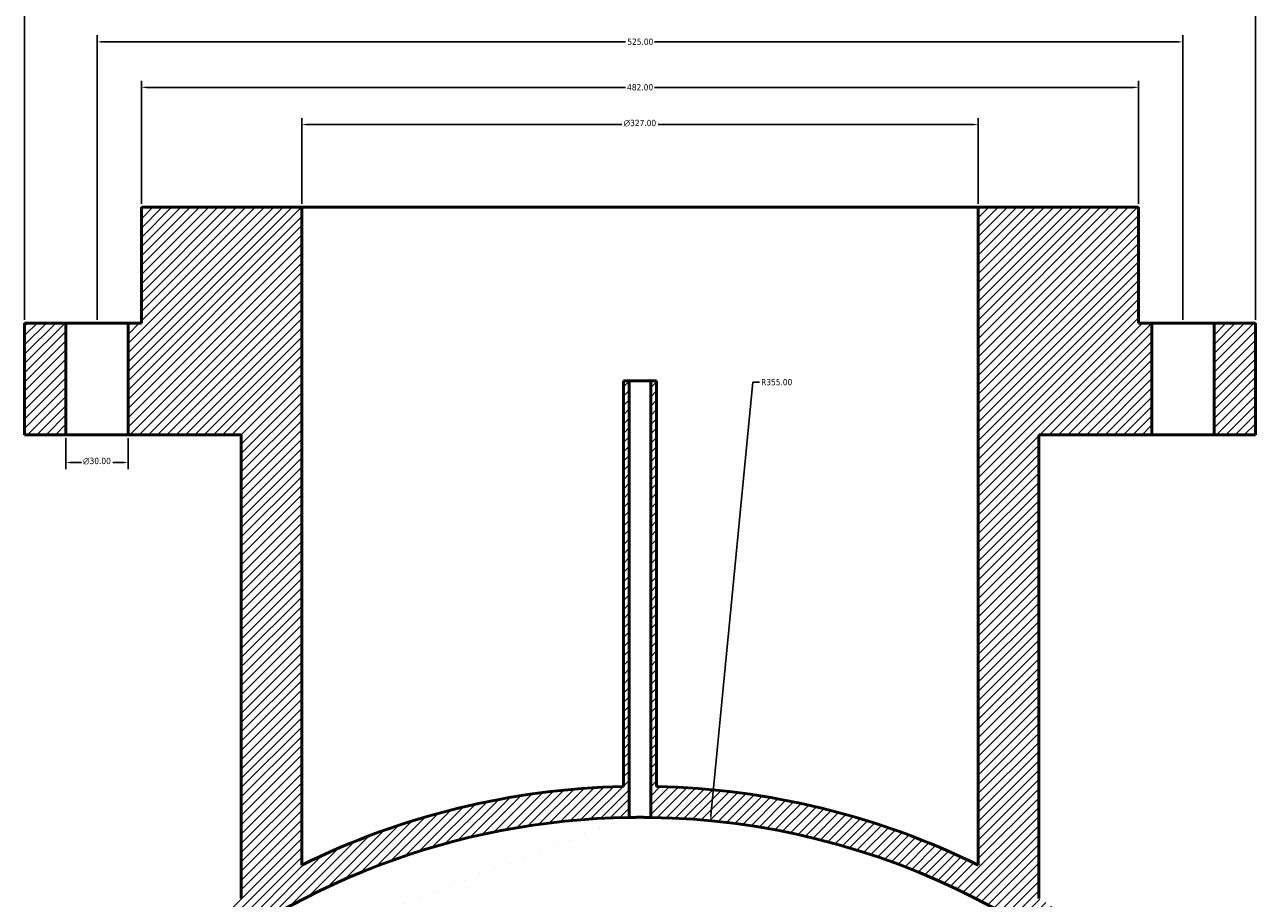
# Model space of a CAD drawing. Header units: millimetres. Extents: x -456 to 1880, y -1245 to 1617.
# Tile 2 of 12: x 313 to 908, y -929 to -506. Entities that reach past the tile are written whole.
import ezdxf

# ---------------------------------------------------------------- set-up
doc = ezdxf.new("R2010")
doc.units = ezdxf.units.MM
for name, color, linetype, lineweight in [('Dimension (ANSI)', 7, 'Continuous', 25), ('Hatch (ANSI)', 7, 'Continuous', 18), ('Visible (ANSI)', 7, 'Continuous', 50)]:
    doc.layers.add(name, color=color, linetype=linetype, lineweight=lineweight)
doc.styles.add('Note Text (ANSI)', font='tahoma.ttf')
doc.dimstyles.new('Default - mm (ANSI)', dxfattribs={"dimtxt": 3.048, "dimasz": 2.5, "dimexe": 3.175, "dimexo": 1.6002, "dimgap": 0.8, "dimtad": 0, "dimtoh": 1, "dimrnd": 1e-08, "dimzin": 4, "dimdsep": 46, "dimtxsty": 'Note Text (ANSI)', "dimcen": 0.09, "dimdle": 10, "dimclrd": 256, "dimclre": 256, "dimclrt": 256, "dimadec": 1, "dimazin": 1, "dimtfac": 1, "dimtofl": 0, "dimtmove": 0, "dimatfit": 3, "dimfxl": 1, "dimtolj": 1, "dimtzin": 4, "dimlwd": -1, "dimlwe": -1, "dimarcsym": 0})

# ---------------------------------------------------------------- blocks, each defined once
blk = doc.blocks.new('*D7')
at = {"layer": 'Defpoints', "color": 0, "transparency": 16777216}
for p in [(644.7, -891.32), (610.63, -1244.68)]:
    blk.add_point(p, dxfattribs=at)
at = {"layer": 'Dimension (ANSI)', "transparency": 16777216}
for p, q in [((665.14, -679.27), (644.94, -888.83)), ((668.38, -679.27), (665.14, -679.27))]:
    blk.add_line(p, q, dxfattribs=at)
blk.add_solid([(644.52, -888.79), (645.35, -888.87), (644.7, -891.32)], dxfattribs=at)
at = {"layer": 'Dimension (ANSI)', "color": 230, "true_color": 0xff0080, "transparency": 16777216, "insert": (669.18, -677.69), "char_height": 3.048, "attachment_point": 1, "style": 'Note Text (ANSI)'}
blk.add_mtext('\\A1;R355.00', dxfattribs=at)
blk = doc.blocks.new('*D8')
at = {"layer": 'Defpoints', "color": 0, "transparency": 16777216}
for p in [(774.13, -554.68), (447.13, -594.68), (774.13, -594.68)]:
    blk.add_point(p, dxfattribs=at)
at = {"layer": 'Dimension (ANSI)', "transparency": 16777216}
for p, q in [((447.13, -593.08), (447.13, -551.51)), ((774.13, -593.08), (774.13, -551.51)), ((449.63, -554.68), (601.91, -554.68)), ((771.63, -554.68), (619.35, -554.68))]:
    blk.add_line(p, q, dxfattribs=at)
for points in [[(449.63, -554.27), (449.63, -555.1), (447.13, -554.68)], [(771.63, -554.27), (771.63, -555.1), (774.13, -554.68)]]:
    blk.add_solid(points, dxfattribs=at)
at = {"layer": 'Dimension (ANSI)', "color": 230, "true_color": 0xff0080, "transparency": 16777216, "insert": (602.71, -552.39), "char_height": 3.048, "attachment_point": 1, "style": 'Note Text (ANSI)'}
blk.add_mtext('\\A1;\\fAIGDT|b0|i0;\\H3.0480;\\ln\\fTahoma|b0|i0;\\H3.0480;327.00', dxfattribs=at)
blk = doc.blocks.new('*D9')
at = {"layer": 'Defpoints', "color": 0, "transparency": 16777216}
for p in [(369.63, -536.68), (369.63, -594.68), (851.63, -594.68)]:
    blk.add_point(p, dxfattribs=at)
at = {"layer": 'Dimension (ANSI)', "transparency": 16777216}
for p, q in [((369.63, -593.08), (369.63, -533.51)), ((851.63, -593.08), (851.63, -533.51)), ((372.13, -536.68), (603.6, -536.68)), ((849.13, -536.68), (617.66, -536.68))]:
    blk.add_line(p, q, dxfattribs=at)
for points in [[(372.13, -536.27), (372.13, -537.1), (369.63, -536.68)], [(849.13, -536.27), (849.13, -537.1), (851.63, -536.68)]]:
    blk.add_solid(points, dxfattribs=at)
at = {"layer": 'Dimension (ANSI)', "color": 230, "true_color": 0xff0080, "transparency": 16777216, "insert": (604.4, -535.09), "char_height": 3.048, "attachment_point": 1, "style": 'Note Text (ANSI)'}
blk.add_mtext('\\A1;482.00', dxfattribs=at)
blk = doc.blocks.new('*D10')
at = {"layer": 'Defpoints', "color": 0, "transparency": 16777216}
for p in [(348.13, -514.68), (348.13, -650.68), (873.13, -650.68)]:
    blk.add_point(p, dxfattribs=at)
at = {"layer": 'Dimension (ANSI)', "transparency": 16777216}
for p, q in [((348.13, -649.08), (348.13, -511.51)), ((873.13, -649.08), (873.13, -511.51)), ((350.63, -514.68), (603.69, -514.68)), ((870.63, -514.68), (617.58, -514.68))]:
    blk.add_line(p, q, dxfattribs=at)
for points in [[(350.63, -514.27), (350.63, -515.1), (348.13, -514.68)], [(870.63, -514.27), (870.63, -515.1), (873.13, -514.68)]]:
    blk.add_solid(points, dxfattribs=at)
at = {"layer": 'Dimension (ANSI)', "color": 230, "true_color": 0xff0080, "transparency": 16777216, "insert": (604.49, -513.09), "char_height": 3.048, "attachment_point": 1, "style": 'Note Text (ANSI)'}
blk.add_mtext('\\A1;525.00', dxfattribs=at)
blk = doc.blocks.new('*D11')
at = {"layer": 'Defpoints', "color": 0, "transparency": 16777216}
for p in [(908.13, -493.7), (313.13, -650.68), (908.13, -650.68)]:
    blk.add_point(p, dxfattribs=at)
at = {"layer": 'Dimension (ANSI)', "transparency": 16777216}
for p, q in [((313.13, -649.08), (313.13, -490.52)), ((315.63, -493.7), (603.69, -493.7)), ((905.63, -493.7), (617.58, -493.7)), ((908.13, -649.08), (908.13, -490.52))]:
    blk.add_line(p, q, dxfattribs=at)
for points in [[(315.63, -493.28), (315.63, -494.12), (313.13, -493.7)], [(905.63, -493.28), (905.63, -494.12), (908.13, -493.7)]]:
    blk.add_solid(points, dxfattribs=at)
at = {"layer": 'Dimension (ANSI)', "color": 230, "true_color": 0xff0080, "transparency": 16777216, "insert": (604.49, -492.11), "char_height": 3.048, "attachment_point": 1, "style": 'Note Text (ANSI)'}
blk.add_mtext('\\A1;595.00', dxfattribs=at)
blk = doc.blocks.new('*D12')
at = {"layer": 'Defpoints', "color": 0, "transparency": 16777216}
for p in [(333.13, -704.68), (363.13, -704.68), (363.13, -718.11)]:
    blk.add_point(p, dxfattribs=at)
at = {"layer": 'Dimension (ANSI)', "transparency": 16777216}
for p, q in [((333.13, -706.28), (333.13, -721.29)), ((363.13, -706.28), (363.13, -721.29)), ((335.63, -718.11), (340.56, -718.11)), ((360.63, -718.11), (355.7, -718.11))]:
    blk.add_line(p, q, dxfattribs=at)
for points in [[(335.63, -717.69), (335.63, -718.53), (333.13, -718.11)], [(360.63, -717.69), (360.63, -718.53), (363.13, -718.11)]]:
    blk.add_solid(points, dxfattribs=at)
at = {"layer": 'Dimension (ANSI)', "color": 230, "true_color": 0xff0080, "transparency": 16777216, "insert": (341.36, -715.82), "char_height": 3.048, "attachment_point": 1, "style": 'Note Text (ANSI)'}
blk.add_mtext('\\A1;\\fAIGDT|b0|i0;\\H3.0480;\\ln\\fTahoma|b0|i0;\\H3.0480;30.00', dxfattribs=at)

msp = doc.modelspace()

# ---------------------------------------------------------------- hatches: boundary and pattern name
at = {"layer": 'Hatch (ANSI)'}
h = msp.add_hatch(dxfattribs=at)
h.set_pattern_fill('ANSI31', color=256, scale=25.4, style=0)
h.set_pattern_definition([(45, (0, 0), (-2.245064, 2.245064), [])])
h.paths.add_polyline_path([(333.131, -704.682), (333.131, -650.682), (313.131, -650.682), (313.131, -704.682)])
edge = h.paths.add_edge_path()
edge.add_line((363.131, -650.682), (363.131, -704.682))
edge.add_line((363.131, -704.682), (417.831, -704.682))
edge.add_line((417.831, -704.682), (417.831, -928.885))
edge.add_ellipse((610.631, -1244.682), major_axis=(-192.8, 315.798), ratio=1, start_angle=0, end_angle=8.472948)
edge.add_ellipse((375.681, -963.463), major_axis=(-2.276, 2.724), ratio=1, start_angle=0, end_angle=50.122256)
edge.add_line((372.131, -963.463), (372.131, -973.838))
edge.add_ellipse((375.681, -973.838), major_axis=(-3.55, 0), ratio=1, start_angle=0, end_angle=130.940748)
edge.add_ellipse((610.631, -1244.682), major_axis=(-232.624, 268.163), ratio=1, start_angle=319.898544, end_angle=360, ccw=False)
edge.add_line((605.431, -889.72), (605.431, -678.682))
edge.add_line((605.431, -678.682), (602.631, -678.682))
edge.add_line((602.631, -678.682), (602.631, -874.769))
edge.add_ellipse((610.631, -1244.682), major_axis=(-8, 369.914), ratio=1, start_angle=0, end_angle=24.98573)
edge.add_line((447.131, -912.767), (447.131, -594.682))
edge.add_line((447.131, -594.682), (369.631, -594.682))
edge.add_line((369.631, -594.682), (369.631, -650.682))
edge.add_line((369.631, -650.682), (363.131, -650.682))
edge = h.paths.add_edge_path()
edge.add_line((858.131, -704.682), (858.131, -650.682))
edge.add_line((858.131, -650.682), (851.631, -650.682))
edge.add_line((851.631, -650.682), (851.631, -594.682))
edge.add_line((851.631, -594.682), (774.131, -594.682))
edge.add_line((774.131, -594.682), (774.131, -912.767))
edge.add_ellipse((610.631, -1244.682), major_axis=(163.5, 331.915), ratio=1, start_angle=0, end_angle=24.98573)
edge.add_line((618.631, -874.769), (618.631, -678.682))
edge.add_line((618.631, -678.682), (615.831, -678.682))
edge.add_line((615.831, -678.682), (615.831, -889.72))
edge.add_ellipse((610.631, -1244.682), major_axis=(5.2, 354.962), ratio=1, start_angle=307.412537, end_angle=360, ccw=False)
edge.add_ellipse((898.581, -1031.04), major_axis=(-2.851, -2.115), ratio=1, start_angle=0, end_angle=143.426755)
edge.add_line((902.131, -1031.04), (902.131, -1018.032))
edge.add_ellipse((898.581, -1018.032), major_axis=(3.55, 0), ratio=1, start_angle=0, end_angle=38.206891)
edge.add_ellipse((610.631, -1244.682), major_axis=(290.74, 228.846), ratio=1, start_angle=0, end_angle=20.388312)
edge.add_line((803.431, -928.885), (803.431, -704.682))
edge.add_line((803.431, -704.682), (858.131, -704.682))
h.paths.add_polyline_path([(888.131, -650.682), (888.131, -704.682), (908.131, -704.682), (908.131, -650.682)])

# ---------------------------------------------------------------- linework, layer by layer
at = {"layer": 'Visible (ANSI)'}
for p, q in [((447.131, -594.682), (369.631, -594.682)), ((369.631, -594.682), (369.631, -650.682)), ((447.131, -912.767), (447.131, -594.682)), ((774.131, -594.682), (447.131, -594.682)), ((851.631, -594.682), (774.131, -594.682)), ((774.131, -594.682), (774.131, -912.767)), ((851.631, -650.682), (851.631, -594.682)), ((333.131, -650.682), (313.131, -650.682)), ((313.131, -650.682), (313.131, -704.682)), ((333.131, -704.682), (333.131, -650.682)), ((333.131, -650.682), (363.131, -650.682)), ((363.131, -650.682), (363.131, -704.682)), ((369.631, -650.682), (363.131, -650.682)), ((858.131, -650.682), (851.631, -650.682)), ((858.131, -704.682), (858.131, -650.682)), ((858.131, -650.682), (888.131, -650.682)), ((888.131, -650.682), (888.131, -704.682)), ((908.131, -650.682), (888.131, -650.682)), ((908.131, -704.682), (908.131, -650.682)), ((605.431, -678.682), (602.631, -678.682)), ((602.631, -678.682), (602.631, -874.769)), ((605.431, -889.72), (605.431, -678.682)), ((615.831, -678.682), (605.431, -678.682)), ((618.631, -678.682), (615.831, -678.682)), ((615.831, -678.682), (615.831, -889.72)), ((618.631, -874.769), (618.631, -678.682)), ((313.131, -704.682), (333.131, -704.682)), ((363.131, -704.682), (333.131, -704.682)), ((363.131, -704.682), (417.831, -704.682)), ((417.831, -704.682), (417.831, -928.885)), ((803.431, -928.885), (803.431, -704.682)), ((803.431, -704.682), (858.131, -704.682)), ((888.131, -704.682), (858.131, -704.682)), ((888.131, -704.682), (908.131, -704.682))]:
    msp.add_line(p, q, dxfattribs=at)
for radius, start, end in [(370, 91.238924, 116.224654), (370, 63.775346, 88.761076), (355, 90.839292, 130.940748), (355, 36.573245, 89.160708)]:
    msp.add_arc((610.631, -1244.682), radius, start, end, dxfattribs=at)
msp.add_open_spline([(615.831, -889.72), (615.831, -889.72), (615.701, -889.718), (615.17, -889.711), (614.77, -889.706), (613.846, -889.696), (613.262, -889.691), (611.981, -889.684), (611.284, -889.682), (609.978, -889.682), (609.282, -889.684), (608.001, -889.691), (607.416, -889.696), (606.493, -889.706), (606.092, -889.711), (605.562, -889.718), (605.431, -889.72), (605.431, -889.72)], degree=3, knots=[0, 0, 0, 0, 0.1958801, 0.1958801, 0.3917602, 0.3917602, 0.5876403, 0.5876403, 0.7835203, 0.7835203, 0.9794004, 0.9794004, 1.1752805, 1.1752805, 1.3711606, 1.3711606, 1.5670407, 1.5670407, 1.5670407, 1.5670407], dxfattribs=at)

# ---------------------------------------------------------------- dimensions: what is measured, and where the dimension line sits
at = {"layer": 'Dimension (ANSI)'}
dim = msp.add_linear_dim(base=(908.131, -493.699), p1=(313.131, -650.682), p2=(908.131, -650.682), dimstyle='Default - mm (ANSI)', override={"dimtoh": 0, "dimdec": 2, "dimtp": 0, "dimtm": 0, "dimtdec": 2, "dimatfit": 1}, dxfattribs=at)
dim.commit()
dim.dimension.update_dxf_attribs({"geometry": '*D11', "text_midpoint": (610.631, -493.699), "dimtype": 160})
for base, p1, p2, picture, middle in [((348.131, -514.682), (873.131, -650.682), (348.131, -650.682), '*D10', (610.631, -514.682)), ((369.631, -536.682), (851.631, -594.682), (369.631, -594.682), '*D9', (610.631, -536.682))]:
    dim = msp.add_linear_dim(base=base, p1=p1, p2=p2, angle=180, dimstyle='Default - mm (ANSI)', override={"dimtoh": 0, "dimdec": 2, "dimtp": 0, "dimtm": 0, "dimtdec": 2, "dimatfit": 1}, dxfattribs=at)
    dim.commit()
    dim.dimension.update_dxf_attribs({"geometry": picture, "text_midpoint": middle, "dimtype": 160})
for base, p1, p2, picture, middle in [((774.131, -554.682), (447.131, -594.682), (774.131, -594.682), '*D8', (610.631, -554.682)), ((363.131, -718.11), (333.131, -704.682), (363.131, -704.682), '*D12', (348.131, -718.11))]:
    dim = msp.add_linear_dim(base=base, p1=p1, p2=p2, angle=180, text='\\fAIGDT|b0|i0;\\H3.0480;\\ln\\fTahoma|b0|i0;\\H3.0480;<>', dimstyle='Default - mm (ANSI)', override={"dimtoh": 0, "dimdec": 2, "dimtp": 0, "dimtm": 0, "dimtdec": 2, "dimatfit": 1}, dxfattribs=at)
    dim.commit()
    dim.dimension.update_dxf_attribs({"geometry": picture, "text_midpoint": middle, "dimtype": 160})
dim = msp.add_radius_dim(center=(610.631, -1244.682), mpoint=(644.699, -891.321), dimstyle='Default - mm (ANSI)', override={"dimtih": 1, "dimdec": 2, "dimcen": 0, "dimtp": 0, "dimtm": 0, "dimtdec": 2}, dxfattribs=at)
dim.commit()
dim.dimension.update_dxf_attribs({"geometry": '*D7', "text_midpoint": (676.596, -679.273), "dimtype": 164})

doc.saveas('drawing.dxf')
